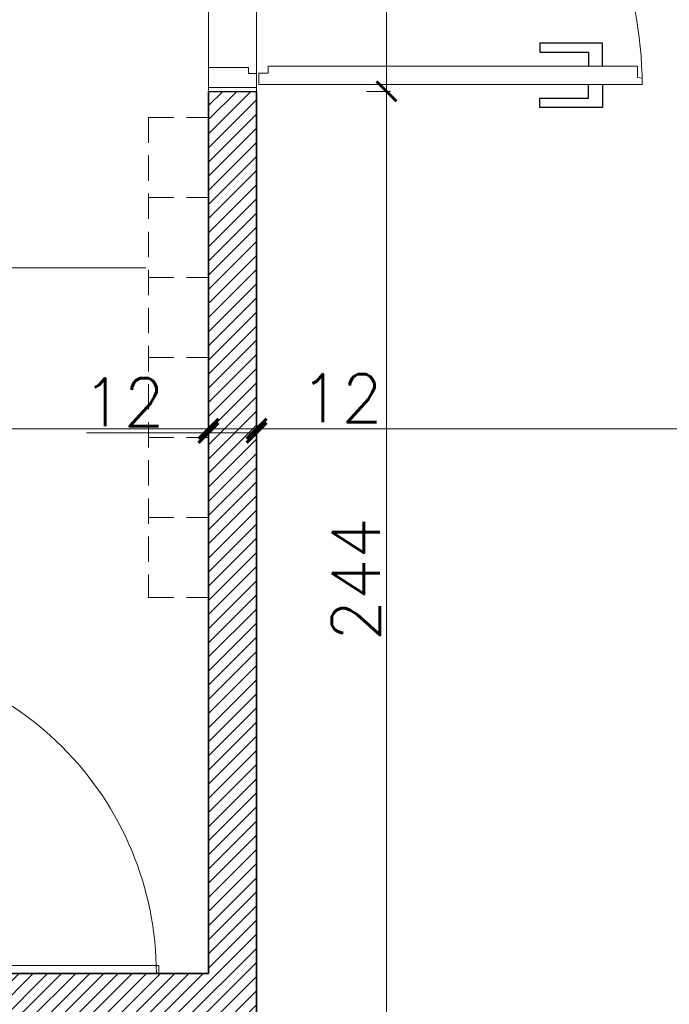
# Model space of a CAD drawing. Header units: millimetres. Extents: x -740 to 33545, y 5178 to 22494.
# Tile 133 of 250: x 10722 to 10885, y 9912 to 10158. Entities that reach past the tile are written whole.
import ezdxf
from ezdxf.lldxf.tags import DXFTag

# ---------------------------------------------------------------- set-up
doc = ezdxf.new("R2010")
doc.units = ezdxf.units.MM
doc.header["$MEASUREMENT"] = 0
doc.linetypes.add('DASHED2', pattern=[9.525, 6.35, -3.175])
doc.layers.get('Defpoints').update_dxf_attribs({"color": 252})
for name, color, linetype, lineweight in [('A_l.przerywana', 252, 'ICAD_ISO03W100', 9), ('A_opisy', 252, 'Continuous', 15), ('A_projektowane sciany', 252, 'Continuous', 35), ('A_wyposaĹĽenie', 252, 'Continuous', 9), ('A_Ĺ›ciany projektowane', 252, 'Continuous', 35), ('l. przekrojowa', 252, 'Continuous', 30), ('l.przerywana', 252, 'ICAD_ISO03W100', 5), ('l.wypeĹ‚nien', 252, 'Continuous', 5), ('mebelki', 252, 'Continuous', 9), ('wymiarowanie', 252, 'Continuous', 9)]:
    doc.layers.add(name, color=color, linetype=linetype, lineweight=lineweight)
doc.layers.add('stolarka', color=252, linetype='Continuous')
doc.styles.add('ARIALL', font='GOTHIC.TTF', dxfattribs={"height": 40})
doc.styles.add('styl2', font='simplex.shx')
tags = doc.linetypes.add('ICAD_ISO03W100', pattern=[30, 12, -18]).pattern_tags.tags
tags[6:7] = [DXFTag(74, 4), DXFTag(75, 0), DXFTag(340, '0'), DXFTag(46, 1.0), DXFTag(50, 0.0), DXFTag(44, 0.0), DXFTag(45, 0.0)]
tags[4:5] = [DXFTag(74, 4), DXFTag(75, 0), DXFTag(340, '0'), DXFTag(46, 1.0), DXFTag(50, 0.0), DXFTag(44, 0.0), DXFTag(45, 0.0)]
doc.dimstyles.new('Skala 1-50', dxfattribs={"dimtxt": 12, "dimasz": 5, "dimexe": 1, "dimexo": 1, "dimgap": 1.5, "dimtad": 1, "dimdec": 1, "dimrnd": 0.5, "dimtxsty": 'styl2', "dimblk": 'ARCHTICK', "dimcen": 5, "dimadec": 0, "dimazin": 0, "dimtfac": 1, "dimtdec": 1, "dimtmove": 1, "dimatfit": 3, "dimldrblk": 'ARCHTICK', "dimfxl": 0, "dimlwd": -1, "dimlwe": -1, "dimarcsym": 0})

# ---------------------------------------------------------------- blocks, each defined once
blk = doc.blocks.new('_ArchTick')
at = {"color": 0, "linetype": 'ByBlock', "const_width": 0.15}
blk.add_lwpolyline([(-0.5, -0.5), (0.5, 0.5)], dxfattribs=at)
blk = doc.blocks.new('*D1184')
at = {"layer": 'Defpoints', "color": 0}
for p in [(10769.66, 10079.28), (10529.35, 10077.44), (10769.66, 10055.97)]:
    blk.add_point(p, dxfattribs=at)
at = {"layer": 'wymiarowanie', "color": 0}
for p, q in [((10529.35, 10060.97), (10529.35, 10054.97)), ((10769.66, 10060.97), (10769.66, 10054.97)), ((10529.35, 10055.97), (10769.66, 10055.97))]:
    blk.add_line(p, q, dxfattribs=at)
at = {"layer": 'wymiarowanie', "color": 0, "xscale": 5, "yscale": 5, "zscale": 5, "rotation": 180}
blk.add_blockref('_ArchTick', (10529.35, 10055.97), dxfattribs=at)
at = {"layer": 'wymiarowanie', "color": 0, "xscale": 5, "yscale": 5, "zscale": 5}
blk.add_blockref('_ArchTick', (10769.66, 10055.97), dxfattribs=at)
at = {"layer": 'wymiarowanie', "color": 0, "insert": (10649.51, 10064.32), "char_height": 12, "attachment_point": 5, "style": 'styl2'}
blk.add_mtext('240,5', dxfattribs=at)
blk = doc.blocks.new('*D1185')
at = {"layer": 'Defpoints', "color": 0}
for p in [(10781.66, 10085.81), (10769.66, 10079.28), (10781.66, 10055.97)]:
    blk.add_point(p, dxfattribs=at)
at = {"layer": 'wymiarowanie', "color": 0}
for p, q in [((10769.66, 10060.97), (10769.66, 10054.97)), ((10781.66, 10060.97), (10781.66, 10054.97)), ((10769.66, 10055.97), (10781.66, 10055.97)), ((10781.66, 10055.97), (10812.12, 10055.97))]:
    blk.add_line(p, q, dxfattribs=at)
at = {"layer": 'wymiarowanie', "color": 0, "xscale": 5, "yscale": 5, "zscale": 5, "rotation": 180}
blk.add_blockref('_ArchTick', (10769.66, 10055.97), dxfattribs=at)
at = {"layer": 'wymiarowanie', "color": 0, "xscale": 5, "yscale": 5, "zscale": 5}
blk.add_blockref('_ArchTick', (10781.66, 10055.97), dxfattribs=at)
at = {"layer": 'wymiarowanie', "color": 0, "insert": (10802.87, 10063.62), "char_height": 12, "attachment_point": 5, "style": 'styl2'}
blk.add_mtext('12', dxfattribs=at)
blk = doc.blocks.new('*D1186')
at = {"layer": 'Defpoints', "color": 0}
for p in [(11839.15, 10110.74), (10781.66, 10085.81), (11839.15, 10055.97)]:
    blk.add_point(p, dxfattribs=at)
at = {"layer": 'wymiarowanie', "color": 0}
for p, q in [((10781.66, 10060.97), (10781.66, 10054.97)), ((11839.15, 10060.97), (11839.15, 10054.97)), ((10781.66, 10055.97), (11839.15, 10055.97))]:
    blk.add_line(p, q, dxfattribs=at)
at = {"layer": 'wymiarowanie', "color": 0, "xscale": 5, "yscale": 5, "zscale": 5, "rotation": 180}
blk.add_blockref('_ArchTick', (10781.66, 10055.97), dxfattribs=at)
at = {"layer": 'wymiarowanie', "color": 0, "xscale": 5, "yscale": 5, "zscale": 5}
blk.add_blockref('_ArchTick', (11839.15, 10055.97), dxfattribs=at)
at = {"layer": 'wymiarowanie', "color": 0, "insert": (11310.4, 10064.32), "char_height": 12, "attachment_point": 5, "style": 'styl2'}
blk.add_mtext('1057,5', dxfattribs=at)
blk = doc.blocks.new('*D1412')
at = {"layer": 'Defpoints', "color": 0}
for p in [(10781.66, 10101.98), (10769.66, 10070.25), (10769.66, 10054.95)]:
    blk.add_point(p, dxfattribs=at)
at = {"layer": 'wymiarowanie', "color": 0}
for p, q in [((10769.66, 10059.95), (10769.66, 10053.95)), ((10781.66, 10059.95), (10781.66, 10053.95)), ((10769.66, 10054.95), (10739.19, 10054.95)), ((10781.66, 10054.95), (10769.66, 10054.95))]:
    blk.add_line(p, q, dxfattribs=at)
at = {"layer": 'wymiarowanie', "color": 0, "xscale": 5, "yscale": 5, "zscale": 5, "rotation": 180}
blk.add_blockref('_ArchTick', (10769.66, 10054.95), dxfattribs=at)
at = {"layer": 'wymiarowanie', "color": 0, "xscale": 5, "yscale": 5, "zscale": 5}
blk.add_blockref('_ArchTick', (10781.66, 10054.95), dxfattribs=at)
at = {"layer": 'wymiarowanie', "color": 0, "insert": (10748.45, 10062.6), "char_height": 12, "attachment_point": 5, "style": 'styl2'}
blk.add_mtext('12', dxfattribs=at)
blk = doc.blocks.new('*D2771')
at = {"layer": 'Defpoints', "color": 0}
for p in [(10769.66, 10242.34), (10710.01, 10140.34), (10769.66, 10140.34)]:
    blk.add_point(p, dxfattribs=at)
at = {"layer": 'wymiarowanie', "color": 0}
for p, q in [((10715.01, 10242.34), (10709.01, 10242.34)), ((10710.01, 10242.34), (10710.01, 10140.34)), ((10715.01, 10140.34), (10709.01, 10140.34))]:
    blk.add_line(p, q, dxfattribs=at)
at = {"layer": 'wymiarowanie', "color": 0, "xscale": 5, "yscale": 5, "zscale": 5}
for p, rotation in [((10710.01, 10242.34), 90), ((10710.01, 10140.34), 270)]:
    blk.add_blockref('_ArchTick', p, dxfattribs=dict(at, rotation=rotation))
at = {"layer": 'wymiarowanie', "color": 0, "insert": (10702.21, 10191.34), "char_height": 12, "attachment_point": 5, "rotation": 90, "style": 'styl2'}
blk.add_mtext('102', dxfattribs=at)
blk = doc.blocks.new('*D2772')
at = {"layer": 'Defpoints', "color": 0}
for p in [(10769.66, 10140.34), (10710.01, 9919.76), (10769.66, 9919.76)]:
    blk.add_point(p, dxfattribs=at)
at = {"layer": 'wymiarowanie', "color": 0}
for p, q in [((10715.01, 10140.34), (10709.01, 10140.34)), ((10710.01, 10140.34), (10710.01, 9919.76)), ((10715.01, 9919.76), (10709.01, 9919.76))]:
    blk.add_line(p, q, dxfattribs=at)
at = {"layer": 'wymiarowanie', "color": 0, "xscale": 5, "yscale": 5, "zscale": 5}
for p, rotation in [((10710.01, 10140.34), 90), ((10710.01, 9919.76), 270)]:
    blk.add_blockref('_ArchTick', p, dxfattribs=dict(at, rotation=rotation))
at = {"layer": 'wymiarowanie', "color": 0, "insert": (10701.66, 10030.05), "char_height": 12, "attachment_point": 5, "rotation": 90, "style": 'styl2'}
blk.add_mtext('220,5', dxfattribs=at)
blk = doc.blocks.new('*D2775')
at = {"layer": 'Defpoints', "color": 0}
for p in [(10756.11, 10140.34), (10814.13, 10140.34), (10756.11, 9896.26)]:
    blk.add_point(p, dxfattribs=at)
at = {"layer": 'wymiarowanie', "color": 0}
for p, q in [((10809.13, 10140.34), (10815.13, 10140.34)), ((10814.13, 9896.26), (10814.13, 10140.34)), ((10809.13, 9896.26), (10815.13, 9896.26))]:
    blk.add_line(p, q, dxfattribs=at)
at = {"layer": 'wymiarowanie', "color": 0, "xscale": 5, "yscale": 5, "zscale": 5}
for p, rotation in [((10814.13, 10140.34), 90), ((10814.13, 9896.26), 270)]:
    blk.add_blockref('_ArchTick', p, dxfattribs=dict(at, rotation=rotation))
at = {"layer": 'wymiarowanie', "color": 0, "insert": (10806.48, 10018.3), "char_height": 12, "attachment_point": 5, "rotation": 90, "style": 'styl2'}
blk.add_mtext('244', dxfattribs=at)
blk = doc.blocks.new('*D2776')
at = {"layer": 'Defpoints', "color": 0}
for p in [(10756.11, 10242.34), (10814.13, 10242.34), (10756.11, 10140.34)]:
    blk.add_point(p, dxfattribs=at)
at = {"layer": 'wymiarowanie', "color": 0}
for p, q in [((10809.13, 10242.34), (10815.13, 10242.34)), ((10814.13, 10140.34), (10814.13, 10242.34)), ((10809.13, 10140.34), (10815.13, 10140.34))]:
    blk.add_line(p, q, dxfattribs=at)
at = {"layer": 'wymiarowanie', "color": 0, "xscale": 5, "yscale": 5, "zscale": 5}
for p, rotation in [((10814.13, 10242.34), 90), ((10814.13, 10140.34), 270)]:
    blk.add_blockref('_ArchTick', p, dxfattribs=dict(at, rotation=rotation))
at = {"layer": 'wymiarowanie', "color": 0, "insert": (10806.33, 10191.34), "char_height": 12, "attachment_point": 5, "rotation": 90, "style": 'styl2'}
blk.add_mtext('102', dxfattribs=at)

msp = doc.modelspace()

# ---------------------------------------------------------------- hatches: boundary and pattern name
at = {"layer": 'l.wypeĹ‚nien'}
h = msp.add_hatch(dxfattribs=at)
h.set_pattern_fill('ANSI31', color=256, scale=20, style=0)
h.paths.add_polyline_path([(10529.35, 9907.76), (10529.35, 9919.76), (10649.35, 9919.76), (10729.35, 9919.76), (10769.66, 9919.76), (10769.66, 10140.34), (10781.66, 10140.34), (10781.66, 9907.76)])
h.paths.add_polyline_path([(10719.66, 10264.34), (10719.66, 10252.34), (10769.66, 10252.34), (10769.66, 10242.34), (10781.66, 10242.34), (10781.66, 10359.34), (10769.66, 10359.34), (10769.66, 10264.34)])

# ---------------------------------------------------------------- linework, layer by layer
at = {"layer": 'A_l.przerywana', "ltscale": 0.3}
msp.add_lwpolyline([(10781.66, 10140.34), (10769.66, 10140.34), (10769.66, 10242.34), (10781.66, 10242.34)], close=True, dxfattribs=at)
at = {"layer": 'A_projektowane sciany'}
for p, q in [((10769.66, 9919.76), (10769.66, 10140.34)), ((10781.66, 9896.26), (10781.66, 10140.34)), ((10769.66, 9919.76), (10769.66, 10074.34))]:
    msp.add_line(p, q, dxfattribs=at)
at = {"layer": 'A_wyposaĹĽenie', "linetype": 'DASHED2'}
for p, q in [((10754.66, 10133.83), (10754.66, 10013.83)), ((10754.66, 10133.83), (10754.66, 10013.83)), ((10754.66, 10133.83), (10769.66, 10133.83)), ((10754.66, 10113.83), (10769.66, 10113.83)), ((10754.66, 10113.83), (10769.66, 10113.83)), ((10754.66, 10093.83), (10769.66, 10093.83)), ((10754.66, 10093.83), (10769.66, 10093.83)), ((10754.66, 10073.83), (10769.66, 10073.83)), ((10754.66, 10073.83), (10769.66, 10073.83)), ((10754.66, 10053.83), (10769.66, 10053.83)), ((10754.66, 10053.83), (10769.66, 10053.83)), ((10754.66, 10033.83), (10769.66, 10033.83)), ((10754.66, 10033.83), (10769.66, 10033.83)), ((10754.66, 10013.83), (10769.66, 10013.83)), ((10754.66, 10013.83), (10769.66, 10013.83))]:
    msp.add_line(p, q, dxfattribs=at)
at = {"layer": 'A_Ĺ›ciany projektowane'}
msp.add_lwpolyline([(10529.35, 9919.76), (10769.66, 9919.76)], dxfattribs=at)
at = {"layer": 'l. przekrojowa'}
msp.add_line((10769.66, 10140.34), (10781.66, 10140.34), dxfattribs=at)
at = {"layer": 'l.przerywana', "ltscale": 0.3}
msp.add_lwpolyline([(10677.21, 9919.76), (10677.21, 9921.76), (10757.21, 9921.76), (10757.21, 9919.76)], close=True, dxfattribs=at)
msp.add_arc((10676.62, 9919.76), 80, 0, 90.4267, dxfattribs=at)
at = {"layer": 'mebelki'}
msp.add_lwpolyline([(10779.68, 10146.34), (10779.68, 10144.83), (10781.66, 10144.83), (10781.66, 10141.29), (10769.66, 10141.29), (10769.66, 10146.34), (10779.68, 10146.34)], dxfattribs=at)
at = {"layer": 'stolarka'}
for points in [[(10868.09, 10146.62), (10868.09, 10152.42), (10852.42, 10152.42), (10852.42, 10150.1), (10864.61, 10150.1), (10864.61, 10146.62)], [(10868.09, 10142.09), (10868.09, 10136.29), (10852.42, 10136.29), (10852.42, 10138.61), (10864.61, 10138.61), (10864.61, 10142.09)]]:
    msp.add_lwpolyline(points, dxfattribs=at)
at = {"layer": 'stolarka', "lineweight": 9}
msp.add_lwpolyline([(10782.23, 10144.88), (10782.23, 10142.09), (10878, 10142.09), (10877.99, 10143.6), (10876.84, 10143.78), (10876.84, 10146.62), (10784.53, 10146.62), (10784.53, 10144.88), (10782.23, 10144.88)], dxfattribs=at)
at = {"layer": 'stolarka', "linetype": 'ICAD_ISO03W100', "lineweight": 13, "ltscale": 0.3}
msp.add_arc((10782.23, 10142.09), 95.77, 359.9469, 89.9997, dxfattribs=at)
at = {"layer": 'wymiarowanie'}
msp.add_line((10753.99, 10096.25), (10639.34, 10096.25), dxfattribs=at)

# ---------------------------------------------------------------- texts
at = {"layer": 'A_opisy', "ltscale": 0.3, "insert": (10843.19, 9636.58), "char_height": 10.8, "width": 109.7533, "attachment_point": 1, "rotation": 90, "style": 'ARIALL'}
msp.add_mtext('\\pi43.41246;{\\fArial|b0|i1|c238|p34;153}\\P\\pi43.29366;{\\fArial|b0|i1|c238|p34;175}', dxfattribs=at)
at = {"layer": 'wymiarowanie', "insert": (5416.61, 10130.15), "char_height": 12, "width": 621.5287, "attachment_point": 1}
msp.add_mtext('\\pi463.76474;{\\fCentury Gothic|b0|i0|c238|p34;Obróbka cokołowa}\\P\\pi223.76474;{\\fCentury Gothic|b0|i0|c238|p34; z blachy stalowej powlekanej w kolorze RAL 7016}', dxfattribs=at)

# ---------------------------------------------------------------- dimensions: what is measured, and where the dimension line sits
at = {"layer": 'wymiarowanie'}
for base, p1, p2, picture, middle in [((10710.01, 10140.34), (10769.66, 10242.34), (10769.66, 10140.34), '*D2771', (10702.21, 10191.34)), ((10814.13, 10242.34), (10756.11, 10140.34), (10756.11, 10242.34), '*D2776', (10806.33, 10191.34)), ((10710.01, 9919.76), (10769.66, 10140.34), (10769.66, 9919.76), '*D2772', (10701.66, 10030.05)), ((10814.13, 10140.34), (10756.11, 9896.26), (10756.11, 10140.34), '*D2775', (10806.48, 10018.3))]:
    dim = msp.add_linear_dim(base=base, p1=p1, p2=p2, angle=90, dimstyle='Skala 1-50', dxfattribs=at)
    dim.commit()
    dim.dimension.update_dxf_attribs({"geometry": picture, "text_midpoint": middle})
for base, p1, p2, picture, middle in [((11839.15, 10055.97), (10781.66, 10085.81), (11839.15, 10110.74), '*D1186', (11310.4, 10064.32)), ((10769.66, 10055.97), (10529.35, 10077.44), (10769.66, 10079.28), '*D1184', (10649.51, 10064.32))]:
    dim = msp.add_linear_dim(base=base, p1=p1, p2=p2, dimstyle='Skala 1-50', dxfattribs=at)
    dim.commit()
    dim.dimension.update_dxf_attribs({"geometry": picture, "text_midpoint": middle})
dim = msp.add_linear_dim(base=(10769.66, 10054.95), p1=(10781.66, 10101.98), p2=(10769.66, 10070.25), angle=180, dimstyle='Skala 1-50', dxfattribs=at)
dim.commit()
dim.dimension.update_dxf_attribs({"geometry": '*D1412', "text_midpoint": (10748.45, 10054.95), "dimtype": 160})
dim = msp.add_linear_dim(base=(10781.66, 10055.97), p1=(10769.66, 10079.28), p2=(10781.66, 10085.81), dimstyle='Skala 1-50', dxfattribs=at)
dim.commit()
dim.dimension.update_dxf_attribs({"geometry": '*D1185', "text_midpoint": (10802.87, 10055.97), "dimtype": 160})

doc.saveas('drawing.dxf')
